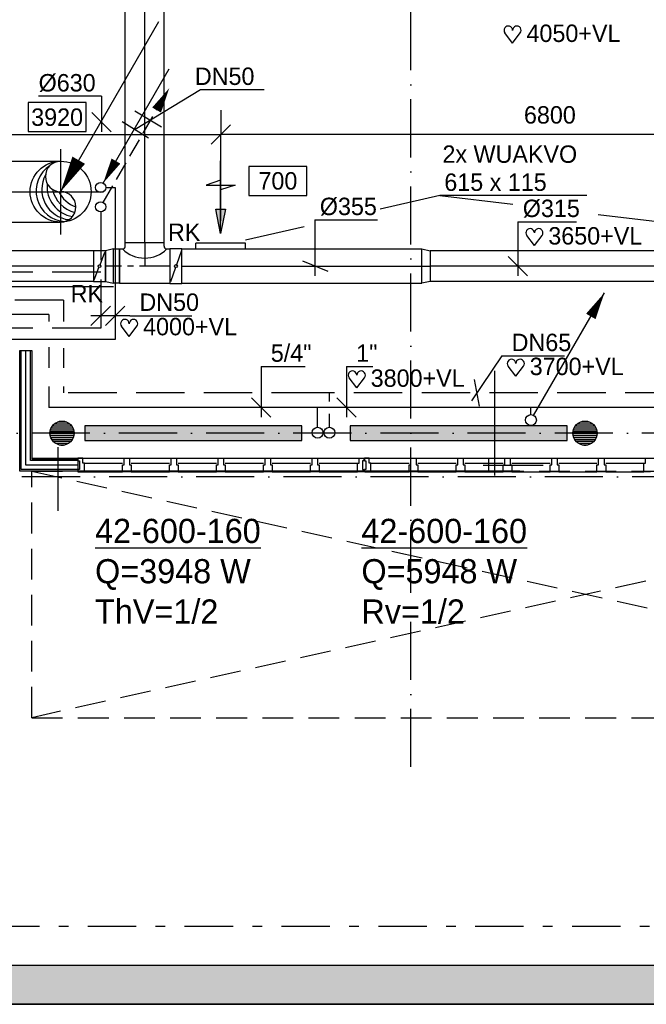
# Model space of a CAD drawing. Extents: x -866131 to -691536, y 173952 to 258052.
# Tile 85 of 160: x -795241 to -788770, y 211368 to 221545. Entities that reach past the tile are written whole.
import ezdxf
from ezdxf.enums import TextEntityAlignment as Align

# ---------------------------------------------------------------- set-up
doc = ezdxf.new("R2010")
doc.units = 0
doc.header["$LTSCALE"] = 100
for name, pattern in [('2322107', [2000, 1000, 1000]), ('2322108', [7, 5, -2]), ('2322109', [10, 5, -2, 1, -2]), ('CENTER2', [11.25, 7.5, -1.25, 1.25, -1.25]), ('CENTER4', [5, 3.125, -0.625, 0.625, -0.625]), ('DASHDOT', [9, 6, -1.5, 0, -1.5]), ('HIDDEN2', [4.7625, 3.175, -1.5875]), ('LURETOUR', [6, 4, -2])]:
    doc.linetypes.add(name, pattern=pattern)
doc.layers.get('0').update_dxf_attribs({"linetype": 'CONTINUOUS'})
doc.layers.get('DEFPOINTS').update_dxf_attribs({"linetype": 'CONTINUOUS'})
for name, color, linetype in [('AL$7----_STRAMIEN', 1, 'DASHDOT'), ('AL$8----_HULPLIJNEN', 2, 'CONTINUOUS'), ('AL22----_BINNENWAND', 7, 'CONTINUOUS'), ('AL28----_KONSTRUKTIE', 3, 'CONTINUOUS'), ('AL32----_BINNENKOZ', 7, 'CONTINUOUS'), ('ALL-----_REFLIJNEN', 8, 'CONTINUOUS'), ('ALXAA---_GEWBETON', 12, 'CONTINUOUS'), ('BOUW', 8, 'CONTINUOUS'), ('KABELGOOT', 8, 'CONTINUOUS'), ('WI561---', 1, 'CONTINUOUS'), ('WL531---', 4, 'CONTINUOUS'), ('WL561---', 4, 'CONTINUOUS'), ('WL561---_AANVOER', 4, 'CONTINUOUS'), ('WL561---_RETOUR', 4, 'CONTINUOUS'), ('WL570---', 3, 'CONTINUOUS'), ('WL570---_HARTLIJN', 7, 'CONTINUOUS'), ('WL570---_RETOUR', 3, 'CONTINUOUS'), ('WL570---_TOEVOER', 3, 'CONTINUOUS'), ('WM561---', 1, 'CONTINUOUS'), ('WM570---', 1, 'CONTINUOUS')]:
    doc.layers.add(name, color=color, linetype=linetype)
doc.styles.add('BURO-018', font='BUROFONT.shx', dxfattribs={"height": 180})
doc.styles.add('BURO-025', font='BUROFONT.shx', dxfattribs={"height": 250})
doc.dimstyles.new('STABICAD', dxfattribs={"dimscale": 100, "dimtxt": 1.8, "dimasz": 0, "dimexe": 0, "dimexo": 2.5, "dimgap": 1.5, "dimtad": 0, "dimzin": 0, "dimtxsty": 'BURO-018', "dimtsz": 1, "dimcen": -3, "dimazin": 3, "dimtfac": 1, "dimtofl": 0, "dimtmove": 0, "dimatfit": 3, "dimtvp": 1.055556, "dimtolj": 1, "dimtzin": 0})
pattern_1 = [(0, (-833039.66, 323951.69), (31.75, 63.5), [0, -63.5])]

# ---------------------------------------------------------------- blocks, each defined once
blk = doc.blocks.new('2322401')
at = {"color": 0, "linetype": 'CONTINUOUS'}
for p, q in [((-0.5, 0.5, 1), (-0.5, 0.5)), ((-0.5, 0.5, 1), (-0.5, -0.5, 1)), ((0.5, 0.5, 1), (-0.5, 0.5, 1)), ((0.5, 0.5), (-0.5, 0.5)), ((-0.5, 0.5), (-0.5, -0.5)), ((0.5, 0.5, 1), (0.5, 0.5)), ((0.5, -0.5, 1), (0.5, 0.5, 1)), ((0.5, -0.5), (0.5, 0.5)), ((-0.5, -0.5, 1), (-0.5, -0.5)), ((-0.5, -0.5, 1), (0.5, -0.5, 1)), ((-0.5, -0.5), (0.5, -0.5)), ((0.5, -0.5, 1), (0.5, -0.5))]:
    blk.add_line(p, q, dxfattribs=at)
blk = doc.blocks.new('CVHATCH1')
at = {"color": 0, "linetype": 'CONTINUOUS'}
blk.add_solid([(-0.5, -0.5), (0.5, -0.5), (-0.5, 0.5), (0.5, 0.5)], dxfattribs=at)
blk = doc.blocks.new('LU-1D-K-13B')
at = {"color": 0, "linetype": 'CONTINUOUS'}
for p, q in [((-0.5, 157.5), (0.5, 157.5)), ((-0.5, -157.5), (0.5, -157.5))]:
    blk.add_line(p, q, dxfattribs=at)
at = {"layer": 'WL570---_HARTLIJN', "linetype": 'CENTER2'}
blk.add_line((-0.5, 0), (0.5, 0), dxfattribs=at)
blk = doc.blocks.new('LU-PIJL3')
at = {"color": 0, "linetype": 'CONTINUOUS'}
blk.add_line((10.12, 17.54), (0, 0), dxfattribs=at)
blk.add_lwpolyline([(0, 0, 0, 1.5, 0), (1.87, 3.25, 1.5, 1.5, 0)], format="xyseb", dxfattribs=at)
blk = doc.blocks.new('LU-ORND')
at = {"color": 0, "linetype": 'CONTINUOUS'}
for p, q in [((-3, 1.5), (-3, -1.5)), ((3, 1.5), (-3, 1.5)), ((3, -1.5), (3, 1.5)), ((-3, -1.5), (3, -1.5))]:
    blk.add_line(p, q, dxfattribs=at)
blk = doc.blocks.new('EH100000')
at = {"linetype": 'BYBLOCK'}
for p, q in [((1, 0.5), (0, 0.5)), ((1, 0.5, 1), (0, 0.5, 1)), ((0, -0.5, 1), (1, -0.5, 1)), ((1, -0.5), (0, -0.5))]:
    blk.add_line(p, q, dxfattribs=at)
at = {"linetype": 'BYBLOCK', "invisible_edges": 15}
for points in [[(1, -0.5), (0, -0.5), (0, 0.5), (1, 0.5)], [(0, 0.5), (1, 0.5), (1, 0.5, 1), (0, 0.5, 1)], [(0, -0.5, 1), (1, -0.5, 1), (1, -0.5), (0, -0.5)]]:
    blk.add_3dface(points, dxfattribs=at)
blk = doc.blocks.new('LU-1D-VC-16313B55')
at = {"color": 0, "linetype": 'CONTINUOUS'}
for p, q in [((0, 177.5), (85.1562, 157.5)), ((0, -177.5), (0, 177.5)), ((85.1562, 157.5), (85.1562, -157.5)), ((85.1562, -157.5), (0, -177.5))]:
    blk.add_line(p, q, dxfattribs=at)
at = {"layer": 'WL570---_HARTLIJN', "linetype": 'CENTER4'}
blk.add_line((0, 0), (85.1562, 0), dxfattribs=at)
blk = doc.blocks.new('HART')
at = {"color": 1}
for q in [(-28.1, 39.5), (51.4, 39.5)]:
    blk.add_line((11.6, -12.9), q, dxfattribs=at)
for centre, start, end in [((-10.5, 52.8), 0, 217.1867), ((33.8, 52.8), 322.8133, 180)]:
    blk.add_arc(centre, 22.1, start, end, dxfattribs=at)
blk = doc.blocks.new('LU-PIJL6')
at = {"color": 0, "linetype": 'CONTINUOUS'}
for p, q in [((-5, -1.5), (-5, 1.5)), ((-5, 1.5), (-4.5, 0)), ((0, 0), (-7.5, 0)), ((-5.5, 0), (-5, -1.5)), ((-2.5, -0.5), (-2.5, 0.5)), ((-2.5, 0.5), (0, 0)), ((0, 0), (-2.5, -0.5))]:
    blk.add_line(p, q, dxfattribs=at)
blk.add_solid([(-2.5, 0.5), (-2.5, -0.5), (0, 0)], dxfattribs=at)
blk = doc.blocks.new('LU-1D-KL1-13B7A')
at = {"color": 0, "linetype": 'CONTINUOUS'}
for p, q in [((-61, 158), (-61, -158)), ((61, 158), (-61, 158)), ((55, 143), (6, 14)), ((61, -158), (61, 158)), ((-6, -14), (-55, -143)), ((-61, -158), (61, -158))]:
    blk.add_line(p, q, dxfattribs=at)
blk.add_circle((0, 0), 15.2, dxfattribs=at)
blk = doc.blocks.new('LU-1D-KL1-1637C')
at = {"color": 0, "linetype": 'CONTINUOUS'}
for p, q in [((-62, 178), (-62, -178)), ((62, 178), (-62, 178)), ((57, 163), (5, 15)), ((62, -178), (62, 178)), ((-5, -15), (-57, -163)), ((-62, -178), (62, -178))]:
    blk.add_line(p, q, dxfattribs=at)
blk.add_circle((0, 0), 15.5, dxfattribs=at)
blk = doc.blocks.new('LU-1D-K-163')
at = {"color": 0, "linetype": 'CONTINUOUS'}
for p, q in [((-0.5, 177.5), (0.5, 177.5)), ((-0.5, -177.5), (0.5, -177.5))]:
    blk.add_line(p, q, dxfattribs=at)
at = {"layer": 'WL570---_HARTLIJN', "linetype": 'CENTER2'}
blk.add_line((-0.5, 0), (0.5, 0), dxfattribs=at)
blk = doc.blocks.new('CVRINFO2')
at = {"color": 0, "linetype": 'CONTINUOUS', "style": 'BURO-025'}
for tag, p in [('CV_TEXT125', (0, 0)), ('CV_TEXT225', (0, -4.17)), ('CV_TEXT325', (0, -8.33)), ('CV_TEXT425', (0, -12.5))]:
    blk.add_attdef(tag, p, '', height=2.5, dxfattribs=at)
blk = doc.blocks.new('LU-1D-K-190')
at = {"color": 0, "linetype": 'CONTINUOUS'}
for p, q in [((-0.5, 200), (0.5, 200)), ((-0.5, -200), (0.5, -200))]:
    blk.add_line(p, q, dxfattribs=at)
at = {"layer": 'WL570---_HARTLIJN', "linetype": 'CENTER2'}
blk.add_line((-0.5, 0), (0.5, 0), dxfattribs=at)
blk = doc.blocks.new('LU-1D-T--5A-163190-Q1')
at = {"color": 0, "linetype": 'CONTINUOUS'}
for p, q in [((-260, -178), (-260, 178)), ((-260, 178), (260, 178)), ((260, 178), (260, -178)), ((-228, -178), (-260, -178)), ((260, -178), (228, -178)), ((-200, -206), (-200, -244)), ((200, -244), (-200, -244)), ((200, -206), (200, -244))]:
    blk.add_line(p, q, dxfattribs=at)
at = {"color": 0, "linetype": 'CONTINUOUS', "flags": 128}
for points in [[(-200, -206, 0.02182), (-200, -203, 0.037214), (-200, -201, 0.006436), (-201, -197, 0.02182), (-202, -196, 0.02182), (-203, -194, 0.02182), (-204, -192, 0.02182), (-205, -190, 0.02182), (-207, -188, 0.02182), (-208, -186, 0.02182), (-210, -184, 0.02182), (-212, -183, 0.02182), (-214, -181, 0.02182), (-216, -180, 0.02182), (-219, -179, 0.02182), (-220, -179, 0.006436), (-223, -178, 0.037214), (-225, -178, 0.02182), (-228, -178)], [(228, -178, 0.02182), (225, -178, 0.037214), (223, -178, 0.006436), (220, -179, 0.02182), (219, -179, 0.02182), (216, -180, 0.02182), (214, -181, 0.02182), (212, -183, 0.02182), (210, -184, 0.02182), (208, -186, 0.02182), (207, -188, 0.02182), (205, -190, 0.02182), (204, -192, 0.02182), (203, -194, 0.02182), (202, -196, 0.02182), (201, -197, 0.006436), (200, -201, 0.037214), (200, -203, 0.02182), (200, -206)]]:
    blk.add_lwpolyline(points, format="xyb", dxfattribs=at)
at = {"color": 0, "linetype": 'CONTINUOUS'}
blk.add_arc((0, -406), 323, 45, 135, dxfattribs=at)
at = {"layer": 'WL570---_HARTLIJN', "linetype": 'CENTER4'}
for p, q in [((-260, 0), (260, 0)), ((0, -244), (0, 0))]:
    blk.add_line(p, q, dxfattribs=at)
blk = doc.blocks.new('LU-1D-VCH-16313B553C')
at = {"color": 0, "linetype": 'CONTINUOUS'}
for p, q in [((0, -177.5), (0, 177.5)), ((0, 177.5), (60, 177.5)), ((60, 177.5), (60, -177.5)), ((145.2, 157.5), (60, 177.5)), ((145.2, -157.5), (145.2, 157.5)), ((60, -177.5), (0, -177.5)), ((60, -177.5), (145.2, -157.5))]:
    blk.add_line(p, q, dxfattribs=at)
at = {"layer": 'WL570---_HARTLIJN', "linetype": 'CENTER4'}
blk.add_line((0, 0), (145.2, 0), dxfattribs=at)
blk = doc.blocks.new('*U328', base_point=(42999, 45203))
at = {"color": 0, "linetype": 'CONTINUOUS'}
for p, q in [((42999, 45503), (42999, 44946)), ((42999, 45503), (43605, 45503)), ((42899, 45146), (43098, 44946))]:
    blk.add_line(p, q, dxfattribs=at)
at = {"layer": 'WM570---', "linetype": 'CONTINUOUS', "style": 'BURO-018'}
blk.add_text('%%c315', height=180, dxfattribs=at).set_placement((43049, 45553))
blk = doc.blocks.new('*U329', base_point=(40902, 45223))
at = {"color": 0, "linetype": 'CONTINUOUS'}
for p, q in [((40902, 45523), (40902, 44946)), ((40902, 45523), (41549, 45523)), ((40772, 45100), (41033, 44992))]:
    blk.add_line(p, q, dxfattribs=at)
at = {"layer": 'WM570---', "linetype": 'CONTINUOUS', "style": 'BURO-018'}
blk.add_text('%%c355', height=180, dxfattribs=at).set_placement((40952, 45573))
blk = doc.blocks.new('*D331')
at = {"color": 0, "linetype": 'BYBLOCK'}
for p, q in [((30429, 46658), (30429, 46408)), ((39929, 46658), (39929, 46408)), ((30329, 46308), (30529, 46508)), ((30429, 46408), (39929, 46408)), ((39829, 46308), (40029, 46508))]:
    blk.add_line(p, q, dxfattribs=at)
at = {"layer": 'DEFPOINTS', "color": 0, "linetype": 'BYBLOCK'}
for p in [(30429, 46408), (39929, 46408), (39929, 46408)]:
    blk.add_point(p, dxfattribs=at)
at = {"color": 0, "linetype": 'BYBLOCK', "insert": (35179, 46604), "char_height": 180, "attachment_point": 5, "style": 'BURO-018'}
blk.add_mtext('\\A1;9500', dxfattribs=at)
blk = doc.blocks.new('*D332')
at = {"color": 0, "linetype": 'BYBLOCK'}
for p, q in [((39829, 46308), (40029, 46508)), ((39929, 45513), (39929, 46408)), ((46728, 46408), (39929, 46408)), ((46628, 46308), (46828, 46508)), ((46728, 45513), (46728, 46408))]:
    blk.add_line(p, q, dxfattribs=at)
at = {"layer": 'DEFPOINTS', "color": 0, "linetype": 'BYBLOCK'}
for p in [(39929, 46408), (39929, 45263), (46728, 45263)]:
    blk.add_point(p, dxfattribs=at)
at = {"color": 0, "linetype": 'BYBLOCK', "insert": (43328, 46608), "char_height": 180, "attachment_point": 5, "style": 'BURO-018'}
blk.add_mtext('\\A1;6800', dxfattribs=at)
blk = doc.blocks.new('*U420', base_point=(42315, 43735))
at = {"color": 0, "linetype": 'CONTINUOUS'}
for p, q in [((42575, 44117), (42259, 43653)), ((42575, 44117), (43222, 44117)), ((42289, 43874), (42341, 43597))]:
    blk.add_line(p, q, dxfattribs=at)
at = {"color": 0, "linetype": 'CONTINUOUS', "style": 'BURO-018'}
blk.add_text('DN65', height=180, dxfattribs=at).set_placement((42675, 44167))
blk = doc.blocks.new('LDV3107')
at = {"color": 0, "linetype": 'CONTINUOUS'}
blk.add_line((0.25, 0.433), (6.75, 11.691), dxfattribs=at)
blk.add_lwpolyline([(0.25, 0.433, 0, 1, 0), (1.5, 2.598, 1, 1, 0)], format="xyseb", dxfattribs=at)
blk.add_circle((0, 0), 0.5, dxfattribs=at)
blk = doc.blocks.new('LDV1108')
at = {"color": 0, "linetype": 'CONTINUOUS'}
for p, q in [((5.5, 9.526), (6.437, 11.15)), ((4.187, 7.253), (5.125, 8.877)), ((2.875, 4.98), (3.812, 6.603)), ((1.562, 2.706), (2.5, 4.33)), ((0.25, 0.433), (1.187, 2.057))]:
    blk.add_line(p, q, dxfattribs=at)
blk.add_lwpolyline([(6.75, 11.691, 0, 1, 0), (5.5, 9.526, 1, 1, 0)], format="xyseb", dxfattribs=at)
blk.add_circle((0, 0), 0.5, dxfattribs=at)
blk = doc.blocks.new('*U478', base_point=(38689, 44315))
at = {"color": 0, "linetype": 'CONTINUOUS'}
for p, q in [((38789, 44415), (38589, 44215)), ((38939, 44415), (38739, 44215)), ((38989, 44315), (38589, 44315)), ((38989, 44315), (39629, 44315))]:
    blk.add_line(p, q, dxfattribs=at)
at = {"color": 0, "linetype": 'CONTINUOUS', "style": 'BURO-018'}
blk.add_text('DN50', height=180, dxfattribs=at).set_placement((39089, 44365))
blk = doc.blocks.new('*U479', base_point=(39774, 43585))
at = {"color": 0, "linetype": 'CONTINUOUS'}
for p, q in [((39774, 44007), (39774, 43485)), ((39774, 44007), (40044, 44007)), ((39674, 43685), (39874, 43485))]:
    blk.add_line(p, q, dxfattribs=at)
at = {"color": 0, "linetype": 'CONTINUOUS', "style": 'BURO-018'}
blk.add_text('1"', height=180, dxfattribs=at).set_placement((39874, 44057))
blk = doc.blocks.new('LDV1107')
at = {"color": 0, "linetype": 'CONTINUOUS'}
blk.add_line((0.25, 0.433), (6.75, 11.691), dxfattribs=at)
blk.add_lwpolyline([(6.75, 11.691, 0, 1, 0), (5.5, 9.526, 1, 1, 0)], format="xyseb", dxfattribs=at)
blk.add_circle((0, 0), 0.5, dxfattribs=at)
blk = doc.blocks.new('LU-1-KI2')
at = {"color": 0, "linetype": 'CONTINUOUS'}
blk.add_circle((0, 0), 0.5, dxfattribs=at)
for centre, start, end in [((0.098, 0.01), 122.9221, 266.9628), ((0.191, 0.038), 151.6522, 263.7819), ((0.278, 0.084), 174.6069, 260.2716), ((0.354, 0.146), 192.3501, 256.1233), ((0.416, 0.222), 206.1028, 250.6419)]:
    blk.add_arc(centre, 0.5, start, end, dxfattribs=at)
at = {"layer": 'WL570---_HARTLIJN', "linetype": 'CENTER4'}
for p, q in [((0, 0.7), (0, -0.7)), ((-0.7, 0), (0.7, 0))]:
    blk.add_line(p, q, dxfattribs=at)
at = {"layer": 'WL570---_HARTLIJN', "color": 0, "linetype": 'CONTINUOUS'}
for centre, start, end in [((0, 0.25), 90, 270), ((0, -0.25), 270, 90)]:
    blk.add_arc(centre, 0.25, start, end, dxfattribs=at)
blk = doc.blocks.new('LU-1D-K-276')
at = {"color": 0, "linetype": 'CONTINUOUS'}
for p, q in [((-0.5, 315), (0.5, 315)), ((-0.5, -315), (0.5, -315))]:
    blk.add_line(p, q, dxfattribs=at)
at = {"layer": 'WL570---_HARTLIJN', "linetype": 'CENTER2'}
blk.add_line((-0.5, 0), (0.5, 0), dxfattribs=at)

msp = doc.modelspace()

# ---------------------------------------------------------------- hatches: boundary and pattern name
at = {"layer": 'WL570---'}
h = msp.add_hatch(dxfattribs=at)
h.set_pattern_fill('DOTS', color=8, scale=40, style=0)
h.set_pattern_definition(pattern_1)
h.paths.add_polyline_path([(-801352.333, 211767.872), (-801352.333, 211367.872), (-792926.114, 211367.872), (-792926.114, 211767.872)])
h.paths.add_polyline_path([(-801697.333, 211842.872), (-801772.333, 211767.872), (-801772.333, 211367.872), (-801562.333, 211367.872), (-801352.333, 211367.872), (-801352.333, 211767.872), (-801427.333, 211842.872)])
h.paths.add_polyline_path([(-801427.333, 215332.872), (-801666.333, 215332.872), (-801697.333, 215301.872), (-801697.333, 211842.872), (-801427.333, 211842.872)])
h.paths.add_polyline_path([(-801427.333, 219566.872), (-801697.333, 219566.872), (-801697.333, 219506.872), (-801697.333, 215301.872), (-801666.333, 215332.872), (-801427.333, 215332.872)])
h = msp.add_hatch(dxfattribs=at)
h.set_pattern_fill('DOTS', color=8, scale=40, style=0)
h.set_pattern_definition(pattern_1)
h.paths.add_polyline_path([(-786448.497, 211767.872), (-786523.497, 211842.872), (-786793.497, 211842.872), (-786868.497, 211767.872), (-786868.497, 211367.872), (-786658.497, 211367.872), (-786448.497, 211367.872)])
h.paths.add_polyline_path([(-792926.114, 211767.872), (-792926.114, 211369.872), (-792924.114, 211367.872), (-786868.497, 211367.872), (-786868.497, 211767.872)])

# ---------------------------------------------------------------- linework, layer by layer
at = {"color": 1, "linetype": 'CONTINUOUS'}
for p, q in [((-793374.793, 220820.253), (-794047.076, 220410.747)), ((-792716.395, 220820.253), (-793374.793, 220820.253)), ((-794050.116, 220604.13), (-793776.911, 220436.361)), ((-794182.115, 220493.027), (-793908.91, 220325.258))]:
    msp.add_line(p, q, dxfattribs=at)
at = {"color": 8, "linetype": 'CONTINUOUS'}
for p, q in [((-794161.136, 216944.266), (-794161.136, 217011.266)), ((-794161.136, 217011.266), (-794105.136, 217011.266)), ((-794105.136, 217011.266), (-794105.136, 216944.266)), ((-793676.136, 216944.266), (-793676.136, 217011.266)), ((-793676.136, 217011.266), (-793620.136, 217011.266)), ((-793620.136, 217011.266), (-793620.136, 216944.266)), ((-793191.136, 216944.266), (-793191.136, 217011.266)), ((-793191.136, 217011.266), (-793135.136, 217011.266)), ((-793135.136, 217011.266), (-793135.136, 216944.266)), ((-792706.136, 216944.266), (-792706.136, 217011.266)), ((-792706.136, 217011.266), (-792650.136, 217011.266)), ((-792650.136, 217011.266), (-792650.136, 216944.266)), ((-792221.136, 216944.266), (-792221.136, 217011.266)), ((-792221.136, 217011.266), (-792165.136, 217011.266)), ((-792165.136, 217011.266), (-792165.136, 216944.266)), ((-791202.133, 216944.266), (-791202.133, 217011.266)), ((-791202.133, 217011.266), (-791146.133, 217011.266)), ((-791146.133, 217011.266), (-791146.133, 216944.266)), ((-790717.133, 216944.266), (-790717.133, 217011.266)), ((-790717.133, 217011.266), (-790661.133, 217011.266)), ((-790661.133, 217011.266), (-790661.133, 216944.266)), ((-790232.133, 216944.266), (-790232.133, 217011.266)), ((-790232.133, 217011.266), (-790176.133, 217011.266)), ((-790176.133, 217011.266), (-790176.133, 216944.266)), ((-789747.133, 216944.266), (-789747.133, 217011.266)), ((-789747.133, 217011.266), (-789691.133, 217011.266)), ((-789691.133, 217011.266), (-789691.133, 216944.266)), ((-789262.133, 216944.266), (-789262.133, 217011.266)), ((-789262.133, 217011.266), (-789206.133, 217011.266)), ((-789206.133, 217011.266), (-789206.133, 216944.266)), ((-794178.136, 216872.266), (-794178.136, 216944.266)), ((-794178.136, 216944.266), (-794161.136, 216944.266)), ((-794088.136, 216872.266), (-794178.136, 216872.266)), ((-794105.136, 216944.266), (-794088.136, 216944.266)), ((-794088.136, 216944.266), (-794088.136, 216872.266)), ((-793693.136, 216872.266), (-793693.136, 216944.266)), ((-793693.136, 216944.266), (-793676.136, 216944.266)), ((-793603.136, 216872.266), (-793693.136, 216872.266)), ((-793620.136, 216944.266), (-793603.136, 216944.266)), ((-793603.136, 216944.266), (-793603.136, 216872.266)), ((-793208.136, 216872.266), (-793208.136, 216944.266)), ((-793208.136, 216944.266), (-793191.136, 216944.266)), ((-793118.136, 216872.266), (-793208.136, 216872.266)), ((-793135.136, 216944.266), (-793118.136, 216944.266)), ((-793118.136, 216944.266), (-793118.136, 216872.266)), ((-792723.136, 216872.266), (-792723.136, 216944.266)), ((-792723.136, 216944.266), (-792706.136, 216944.266)), ((-792633.136, 216872.266), (-792723.136, 216872.266)), ((-792650.136, 216944.266), (-792633.136, 216944.266)), ((-792633.136, 216944.266), (-792633.136, 216872.266)), ((-792238.136, 216872.266), (-792238.136, 216944.266)), ((-792238.136, 216944.266), (-792221.136, 216944.266)), ((-792148.136, 216872.266), (-792238.136, 216872.266)), ((-792165.136, 216944.266), (-792148.136, 216944.266)), ((-792148.136, 216944.266), (-792148.136, 216872.266)), ((-791219.133, 216872.266), (-791219.133, 216944.266)), ((-791219.133, 216944.266), (-791202.133, 216944.266)), ((-791129.133, 216872.266), (-791219.133, 216872.266)), ((-791146.133, 216944.266), (-791129.133, 216944.266)), ((-791129.133, 216944.266), (-791129.133, 216872.266)), ((-790734.133, 216872.266), (-790734.133, 216944.266)), ((-790734.133, 216944.266), (-790717.133, 216944.266)), ((-790644.133, 216872.266), (-790734.133, 216872.266)), ((-790661.133, 216944.266), (-790644.133, 216944.266)), ((-790644.133, 216944.266), (-790644.133, 216872.266)), ((-790249.133, 216872.266), (-790249.133, 216944.266)), ((-790249.133, 216944.266), (-790232.133, 216944.266)), ((-790159.133, 216872.266), (-790249.133, 216872.266)), ((-790176.133, 216944.266), (-790159.133, 216944.266)), ((-790159.133, 216944.266), (-790159.133, 216872.266)), ((-789764.133, 216872.266), (-789764.133, 216944.266)), ((-789764.133, 216944.266), (-789747.133, 216944.266)), ((-789674.133, 216872.266), (-789764.133, 216872.266)), ((-789691.133, 216944.266), (-789674.133, 216944.266)), ((-789674.133, 216944.266), (-789674.133, 216872.266)), ((-789279.133, 216872.266), (-789279.133, 216944.266)), ((-789279.133, 216944.266), (-789262.133, 216944.266)), ((-789189.133, 216872.266), (-789279.133, 216872.266)), ((-789206.133, 216944.266), (-789189.133, 216944.266)), ((-789189.133, 216944.266), (-789189.133, 216872.266))]:
    msp.add_line(p, q, dxfattribs=at)
at = {"layer": 'AL$7----_STRAMIEN', "color": 1}
for points in [[(-791202.826, 213821.228), (-791202.826, 252610.366)], [(-730609.16, 217271.228), (-862679.018, 217271.228)], [(-719909.644, 216821.228), (-863263.924, 216821.228)]]:
    msp.add_lwpolyline(points, dxfattribs=at)
at = {"layer": 'AL$8----_HULPLIJNEN', "color": 8}
for p, q in [((-790333.132, 216832.866), (-790333.132, 217913.712)), ((-794848.132, 217125.81), (-794848.132, 216466.759)), ((-795115.706, 217011.366), (-787981.492, 217011.366)), ((-790400.132, 217011.366), (-790400.132, 216872.366)), ((-790074.463, 216879.366), (-795240.136, 216879.266)), ((-790453.256, 216941.866), (-789835.924, 216941.866))]:
    msp.add_line(p, q, dxfattribs=at)
at = {"layer": 'AL22----_BINNENWAND', "color": 8}
for p, q in [((-795240.136, 217191.886), (-795240.136, 218126.228)), ((-795240.136, 218126.228), (-795115.136, 218126.228)), ((-795240.136, 216879.266), (-795240.136, 218126.228)), ((-795115.136, 218126.228), (-795115.136, 217191.886)), ((-795115.136, 218126.228), (-795115.136, 217004.266)), ((-795115.136, 217004.266), (-794640.136, 217004.266)), ((-794640.136, 217004.266), (-794640.136, 216879.266)), ((-794640.136, 216879.266), (-795240.136, 216879.266))]:
    msp.add_line(p, q, dxfattribs=at)
at = {"layer": 'AL22----_BINNENWAND', "color": 8, "linetype": 'CONTINUOUS'}
for p, q in [((-795225.136, 217191.886), (-795225.136, 218126.228)), ((-795225.136, 216894.266), (-795225.136, 218126.228)), ((-795130.136, 217191.886), (-795130.136, 218126.228)), ((-795130.136, 216989.266), (-795130.136, 218126.228)), ((-794640.136, 216989.266), (-795130.136, 216989.266)), ((-794640.136, 216894.266), (-795225.136, 216894.266))]:
    msp.add_line(p, q, dxfattribs=at)
at = {"layer": 'AL28----_KONSTRUKTIE', "color": 8}
for centre in [(-794802.826, 217271.228), (-789402.826, 217271.228)]:
    msp.add_circle(centre, 125, dxfattribs=at)
at = {"layer": 'AL32----_BINNENKOZ', "color": 8}
for p, q in [((-794640.136, 217011.266), (-794640.136, 216986.266)), ((-794590.136, 217011.266), (-794640.136, 217011.266)), ((-794640.136, 216986.266), (-794624.136, 216986.266)), ((-794624.136, 216986.266), (-794624.136, 216894.266)), ((-794590.136, 216960.266), (-794590.136, 217011.266)), ((-794590.136, 217011.266), (-794161.136, 217011.266)), ((-794105.136, 217011.266), (-793676.136, 217011.266)), ((-793620.136, 217011.266), (-793191.136, 217011.266)), ((-793135.136, 217011.266), (-792706.136, 217011.266)), ((-792650.136, 217011.266), (-792221.136, 217011.266)), ((-792165.136, 217011.266), (-791736.136, 217011.266)), ((-791736.136, 216960.266), (-791736.136, 217011.266)), ((-791736.136, 217011.266), (-791686.136, 217011.266)), ((-791686.136, 216986.266), (-791702.136, 216986.266)), ((-791702.136, 216986.266), (-791702.136, 216894.266)), ((-791686.136, 217011.266), (-791686.136, 216986.266)), ((-791681.133, 217011.266), (-791681.133, 216986.266)), ((-791631.133, 217011.266), (-791681.133, 217011.266)), ((-791681.133, 216986.266), (-791665.133, 216986.266)), ((-791665.133, 216986.266), (-791665.133, 216894.266)), ((-791631.133, 216960.266), (-791631.133, 217011.266)), ((-791631.133, 217011.266), (-791202.133, 217011.266)), ((-791146.133, 217011.266), (-790717.133, 217011.266)), ((-790661.133, 217011.266), (-790232.133, 217011.266)), ((-790176.133, 217011.266), (-789747.133, 217011.266)), ((-789691.133, 217011.266), (-789262.133, 217011.266)), ((-789206.133, 217011.266), (-788777.133, 217011.266)), ((-788777.133, 216960.266), (-788777.133, 217011.266)), ((-788777.133, 217011.266), (-788727.133, 217011.266)), ((-794624.136, 216894.266), (-794640.136, 216894.266)), ((-794640.136, 216894.266), (-794640.136, 216872.266)), ((-794640.136, 216872.266), (-794573.136, 216872.266)), ((-794573.136, 216960.266), (-794590.136, 216960.266)), ((-794573.136, 216872.266), (-794573.136, 216960.266)), ((-794573.136, 216960.266), (-794178.136, 216960.266)), ((-794573.136, 216872.266), (-794178.136, 216872.266)), ((-794088.136, 216960.266), (-793693.136, 216960.266)), ((-794088.136, 216872.266), (-793693.136, 216872.266)), ((-793603.136, 216960.266), (-793208.136, 216960.266)), ((-793603.136, 216872.266), (-793208.136, 216872.266)), ((-793118.136, 216960.266), (-792723.136, 216960.266)), ((-793118.136, 216872.266), (-792723.136, 216872.266)), ((-792633.136, 216960.266), (-792238.136, 216960.266)), ((-792633.136, 216872.266), (-792238.136, 216872.266)), ((-792148.136, 216960.266), (-791753.136, 216960.266)), ((-792148.136, 216872.266), (-791753.136, 216872.266)), ((-791753.136, 216872.266), (-791753.136, 216960.266)), ((-791753.136, 216960.266), (-791736.136, 216960.266)), ((-791686.136, 216872.266), (-791753.136, 216872.266)), ((-791702.136, 216894.266), (-791686.136, 216894.266)), ((-791686.136, 216894.266), (-791686.136, 216872.266)), ((-791665.133, 216894.266), (-791681.133, 216894.266)), ((-791681.133, 216894.266), (-791681.133, 216872.266)), ((-791681.133, 216872.266), (-791614.133, 216872.266)), ((-791614.133, 216960.266), (-791631.133, 216960.266)), ((-791614.133, 216872.266), (-791614.133, 216960.266)), ((-791614.133, 216960.266), (-791219.133, 216960.266)), ((-791614.133, 216872.266), (-791219.133, 216872.266)), ((-791129.133, 216960.266), (-790734.133, 216960.266)), ((-791129.133, 216872.266), (-790734.133, 216872.266)), ((-790644.133, 216960.266), (-790249.133, 216960.266)), ((-790644.133, 216872.266), (-790249.133, 216872.266)), ((-790159.133, 216960.266), (-789764.133, 216960.266)), ((-790159.133, 216872.266), (-789764.133, 216872.266)), ((-789674.133, 216960.266), (-789279.133, 216960.266)), ((-789674.133, 216872.266), (-789279.133, 216872.266)), ((-789189.133, 216960.266), (-788794.133, 216960.266)), ((-789189.133, 216872.266), (-788794.133, 216872.266)), ((-788794.133, 216872.266), (-788794.133, 216960.266)), ((-788794.133, 216960.266), (-788777.133, 216960.266)), ((-788727.133, 216872.266), (-788794.133, 216872.266))]:
    msp.add_line(p, q, dxfattribs=at)
at = {"layer": 'AL32----_BINNENKOZ', "color": 8, "linetype": 'HIDDEN2'}
for p, q in [((-795115.136, 214330.366), (-795115.136, 216879.366)), ((-795115.136, 216879.366), (-783662.826, 214330.366)), ((-795115.136, 216879.366), (-783662.826, 216879.366)), ((-783662.826, 216879.366), (-795115.136, 214330.366)), ((-795115.136, 214330.366), (-783662.826, 214330.366))]:
    msp.add_line(p, q, dxfattribs=at)
at = {"layer": 'ALL-----_REFLIJNEN', "color": 8, "linetype": 'CONTINUOUS'}
for p, q in [((-795177.636, 217191.886), (-795177.636, 218126.228)), ((-795177.636, 216941.766), (-795177.636, 218126.228)), ((-794640.136, 216941.766), (-795177.636, 216941.766))]:
    msp.add_line(p, q, dxfattribs=at)
at = {"layer": 'ALXAA---_GEWBETON', "color": 8}
for p, q in [((-794850.108, 217386.94), (-794755.545, 217386.94)), ((-789450.108, 217386.94), (-789355.545, 217386.94)), ((-794926.835, 217286.94), (-794678.818, 217286.94)), ((-794922.616, 217306.94), (-794683.036, 217306.94)), ((-794914.724, 217326.94), (-794690.929, 217326.94)), ((-794902.288, 217346.94), (-794703.365, 217346.94)), ((-794883.226, 217366.94), (-794722.427, 217366.94)), ((-789526.835, 217286.94), (-789278.818, 217286.94)), ((-789522.616, 217306.94), (-789283.036, 217306.94)), ((-789514.724, 217326.94), (-789290.929, 217326.94)), ((-789502.288, 217346.94), (-789303.365, 217346.94)), ((-789483.226, 217366.94), (-789322.427, 217366.94)), ((-794927.753, 217266.94), (-794677.9, 217266.94)), ((-794925.444, 217246.94), (-794680.208, 217246.94)), ((-794919.718, 217226.94), (-794685.935, 217226.94)), ((-794910.028, 217206.94), (-794695.625, 217206.94)), ((-794895.134, 217186.94), (-794710.519, 217186.94)), ((-789527.753, 217266.94), (-789277.9, 217266.94)), ((-789525.444, 217246.94), (-789280.208, 217246.94)), ((-789519.718, 217226.94), (-789285.935, 217226.94)), ((-789510.028, 217206.94), (-789295.625, 217206.94)), ((-789495.134, 217186.94), (-789310.519, 217186.94)), ((-794871.74, 217166.94), (-794733.912, 217166.94)), ((-794816.156, 217146.94), (-794789.496, 217146.94)), ((-789471.74, 217166.94), (-789333.912, 217166.94)), ((-789416.156, 217146.94), (-789389.496, 217146.94))]:
    msp.add_line(p, q, dxfattribs=at)
at = {"layer": 'WL531---', "linetype": '2322109'}
msp.add_line((-798537.178, 212174.532), (-788267.644, 212174.532), dxfattribs=at)
at = {"layer": 'WL561---_AANVOER', "linetype": '2322107'}
for p, q in [((-794351.883, 219810.536), (-794254.383, 219810.536)), ((-794254.383, 219810.536), (-794254.383, 218240.806)), ((-794270.398, 218783.962), (-800986.133, 218783.962)), ((-794939.97, 218497.24), (-800645.959, 218497.24)), ((-794939.97, 218497.24), (-794939.97, 218424.82)), ((-794254.383, 218240.806), (-800338.026, 218240.806)), ((-794939.97, 218158.629), (-794939.97, 217944.989)), ((-794939.97, 217754.76), (-794939.97, 217537.164)), ((-792260.576, 217537.164), (-794939.97, 217537.164)), ((-789961.792, 217537.164), (-792260.576, 217537.164)), ((-792164.334, 217332.372), (-792164.334, 217537.164)), ((-784223.915, 217537.164), (-789961.792, 217537.164)), ((-789961.792, 217462.461), (-789961.792, 217537.164)), ((-792222.454, 217270.069), (-792375.114, 217270.069)), ((-791986.825, 217273.386), (-791814.252, 217273.386))]:
    msp.add_line(p, q, dxfattribs=at)
at = {"layer": 'WL561---_RETOUR', "linetype": '2322108'}
for p, q in [((-794404.383, 219558.036), (-794404.383, 218357.442)), ((-794404.383, 218933.962), (-801136.133, 218933.962)), ((-794789.97, 218647.24), (-800795.959, 218647.24)), ((-794789.97, 218647.24), (-794789.97, 218424.82)), ((-794404.383, 218357.442), (-800488.026, 218357.442)), ((-794789.97, 218150.31), (-794789.97, 217944.989)), ((-794789.97, 217754.76), (-794789.97, 217687.164)), ((-792139.007, 217687.164), (-794789.97, 217687.164)), ((-784989.35, 217687.164), (-792139.007, 217687.164)), ((-792042.765, 217600.126), (-792042.765, 217687.164)), ((-792042.765, 217332.372), (-792042.765, 217472.05))]:
    msp.add_line(p, q, dxfattribs=at)
at = {"layer": 'WL561---_RETOUR', "color": 1}
for centre in [(-792164.334, 217276.122), (-792042.765, 217276.122)]:
    msp.add_circle(centre, 56.25, dxfattribs=at)
at = {"layer": 'WM561---'}
for p, q in [((-792747.562, 217958.999), (-792747.562, 217437.164)), ((-792747.562, 217958.999), (-792291.984, 217958.999)), ((-792847.562, 217637.164), (-792647.562, 217437.164))]:
    msp.add_line(p, q, dxfattribs=at)
at = {"layer": 'WM570---', "linetype": 'CONTINUOUS'}
for p, q in [((-794394.809, 220752.999), (-795046.321, 220752.999)), ((-794394.809, 220752.999), (-794394.809, 220385.561)), ((-794494.511, 220585.263), (-794295.107, 220385.859))]:
    msp.add_line(p, q, dxfattribs=at)
at = {"layer": 'WM570---'}
for p, q in [((-790902.364, 219726.675), (-791517.359, 219585.123)), ((-789384.73, 219726.675), (-790902.364, 219726.675)), ((-790902.364, 219726.675), (-790149.84, 219636.895)), ((-789265.648, 219531.406), (-786811.35, 219238.595)), ((-792302.933, 219404.309), (-792908.28, 219264.978))]:
    msp.add_line(p, q, dxfattribs=at)
at = {"layer": 'WM570---', "color": 3}
for p, q in [((-792908.501, 219234.842), (-793423.501, 219234.842)), ((-793423.501, 219175.034), (-793423.501, 219234.842)), ((-792908.501, 219175.034), (-792908.501, 219234.842))]:
    msp.add_line(p, q, dxfattribs=at)

# ---------------------------------------------------------------- block references
at = {"layer": 'KABELGOOT', "xscale": 14483.83556155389, "yscale": 400, "zscale": 60}
msp.add_blockref('EH100000', (-801352.333, 211567.872), dxfattribs=at)
at = {"layer": 'WI561---'}
ref = msp.add_blockref('CVRINFO2', (-794462.08, 216135.885), dxfattribs=dict(at, xscale=100, yscale=100, zscale=100))
ref.add_attrib('CV_TEXT125', '%%u42-600-160', (-794462.08, 216135.885), dxfattribs={"layer": '0', "color": 2, "linetype": 'CONTINUOUS', "height": 250, "style": 'BURO-025'})
ref.add_attrib('CV_TEXT225', 'Q=3948 W', (-794462.08, 215719.218), dxfattribs={"layer": '0', "color": 2, "linetype": 'CONTINUOUS', "height": 250, "style": 'BURO-025'})
ref.add_attrib('CV_TEXT325', 'ThV=1/2', (-794462.08, 215302.552), dxfattribs={"layer": '0', "color": 2, "linetype": 'CONTINUOUS', "height": 250, "style": 'BURO-025'})
ref = msp.add_blockref('CVRINFO2', (-791711.81, 216135.885), dxfattribs=dict(at, xscale=100, yscale=100, zscale=100))
ref.add_attrib('CV_TEXT125', '%%u42-600-160', (-791711.81, 216135.885), dxfattribs={"layer": '0', "color": 2, "linetype": 'CONTINUOUS', "height": 250, "style": 'BURO-025'})
ref.add_attrib('CV_TEXT225', 'Q=5948 W', (-791711.81, 215719.218), dxfattribs={"layer": '0', "color": 2, "linetype": 'CONTINUOUS', "height": 250, "style": 'BURO-025'})
ref.add_attrib('CV_TEXT325', 'Rv=1/2', (-791711.81, 215302.552), dxfattribs={"layer": '0', "color": 2, "linetype": 'CONTINUOUS', "height": 250, "style": 'BURO-025'})
at = {"layer": 'WL561---', "xscale": 2240, "yscale": 150, "rotation": 180}
for name, p, zscale in [('2322401', (-793448.801, 217270.498), 400), ('CVHATCH1', (-793448.801, 217270.498), 2240), ('2322401', (-790708.801, 217270.498), 400), ('CVHATCH1', (-790708.801, 217270.498), 2240)]:
    msp.add_blockref(name, p, dxfattribs=dict(at, zscale=zscale))
at = {"layer": 'WL561---_AANVOER', "color": 2}
for name, p, xscale, yscale, zscale in [('LDV3107', (-794404.383, 219810.536), 105, 105, 105), ('LDV1107', (-789961.792, 217406.211), 112.5, 112.5, 112.5)]:
    msp.add_blockref(name, p, dxfattribs=dict(at, xscale=xscale, yscale=yscale, zscale=zscale))
at = {"layer": 'WL561---_RETOUR', "color": 2, "xscale": 105, "yscale": 105, "zscale": 105}
msp.add_blockref('LDV1108', (-794404.383, 219610.536), dxfattribs=at)
at = {"layer": 'WL570---_RETOUR', "linetype": 'LURETOUR'}
for name, p, xscale, rotation in [('LU-1D-K-190', (-793950.16, 222314.719), 6146.306329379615, 89.99999999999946), ('LU-1D-K-13B', (-803569.929, 218997.534), 18184.66092400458, 180), ('LU-1D-K-13B', (-788406.059, 218997.534), 5192.199412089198, 180)]:
    msp.add_blockref(name, p, dxfattribs=dict(at, xscale=xscale, rotation=rotation))
at = {"layer": 'WL570---_RETOUR', "xscale": 2, "yscale": 2, "zscale": 2}
for p in [(-790173.989, 221328.901), (-789948.955, 219235.373), (-794133.219, 218297.2), (-790141.025, 217885.826), (-791783.063, 217764.713)]:
    msp.add_blockref('HART', p, dxfattribs=at)
at = {"layer": 'WL570---_RETOUR', "xscale": 100, "yscale": 100, "zscale": 100, "rotation": 270}
msp.add_blockref('LU-PIJL6', (-793166.001, 219335.74), dxfattribs=at)
at = {"layer": 'WL570---_RETOUR', "linetype": 'LURETOUR', "rotation": 180}
for name, p in [('LU-1D-T--5A-163190-Q1', (-793950.16, 218997.534)), ('LU-1D-VCH-16313B553C', (-794210.398, 218997.534))]:
    msp.add_blockref(name, p, dxfattribs=at)
at = {"layer": 'WL570---_RETOUR', "linetype": 'CONTINUOUS', "rotation": 180}
msp.add_blockref('LU-1D-KL1-13B7A', (-794416.598, 218997.534), dxfattribs=at)
at = {"layer": 'WL570---_RETOUR', "linetype": 'CONTINUOUS'}
msp.add_blockref('LU-1D-KL1-1637C', (-793627.921, 218997.534), dxfattribs=at)
at = {"layer": 'WL570---_RETOUR', "linetype": 'LURETOUR', "xscale": 2478.605854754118}
msp.add_blockref('LU-1D-K-163', (-792326.618, 218997.534), dxfattribs=at)
at = {"layer": 'WL570---_RETOUR', "linetype": 'LURETOUR'}
msp.add_blockref('LU-1D-VC-16313B55', (-791087.315, 218997.534), dxfattribs=at)
at = {"layer": 'WL570---_TOEVOER', "xscale": 100, "yscale": 100, "zscale": 100}
msp.add_blockref('LU-PIJL3', (-794817.944, 219767.265), dxfattribs=at)
at = {"layer": 'WL570---_TOEVOER', "linetype": 'CONTINUOUS', "xscale": 629.9999999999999, "yscale": 629.9999999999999, "zscale": 629.9999999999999}
msp.add_blockref('LU-1-KI2', (-794817.944, 219767.265), dxfattribs=at)
at = {"layer": 'WL570---_TOEVOER', "linetype": 'CONTINUOUS', "xscale": 3832.046156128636}
msp.add_blockref('LU-1D-K-276', (-796733.967, 219767.265), dxfattribs=at)
at = {"layer": 'WM561---'}
for name, p in [('*U478', (-794404.383, 218484.927)), ('*U420', (-790520.685, 217687.164)), ('*U479', (-791865.374, 217537.164))]:
    msp.add_blockref(name, p, dxfattribs=at)
at = {"layer": 'WM570---'}
ref = msp.add_blockref('LU-ORND', (-794854.135, 220537.755), dxfattribs=dict(at, xscale=100, yscale=100, zscale=100))
ref.add_attrib('LU_TEXT1', '3920', dxfattribs={"layer": '0', "color": 1, "linetype": 'CONTINUOUS', "height": 180, "style": 'BURO-018'}).set_placement((-794854.135, 220537.755), align=Align.MIDDLE)
ref = msp.add_blockref('LU-ORND', (-792574.325, 219878.95), dxfattribs=dict(at, xscale=100, yscale=100, zscale=100))
ref.add_attrib('LU_TEXT1', '700', dxfattribs={"layer": '0', "color": 1, "linetype": 'CONTINUOUS', "height": 180, "style": 'BURO-018'}).set_placement((-792574.325, 219878.95), align=Align.MIDDLE)
for name, p in [('*U329', (-792191.253, 219175.034)), ('*U328', (-790095.118, 219155.034))]:
    msp.add_blockref(name, p, dxfattribs=at)

# ---------------------------------------------------------------- texts
at = {"color": 1, "linetype": 'CONTINUOUS', "style": 'BURO-018'}
msp.add_text('DN50', height=180, dxfattribs=at).set_placement((-792816.395, 220870.253), align=Align.RIGHT)
at = {"layer": 'BOUW', "color": 1, "style": 'BURO-018'}
for s, p in [('2x WUAKVO', (-790875.019, 220065.31)), ('615 x 115', (-790855.789, 219775.267))]:
    msp.add_text(s, height=180, dxfattribs=at).set_placement(p)
at = {"layer": 'WL570---', "color": 1, "style": 'BURO-018'}
for p in [(-793709.125, 219257.716), (-794714.367, 218623.149)]:
    msp.add_text('RK', height=180, dxfattribs=at).set_placement(p)
at = {"layer": 'WL570---_RETOUR', "color": 1, "style": 'BURO-018'}
for s, p in [('4050+VL', (-790007.069, 221314.397)), ('3650+VL', (-789782.035, 219220.868)), ('4000+VL', (-793966.299, 218282.696)), ('3700+VL', (-789974.105, 217871.321)), ('3800+VL', (-791616.142, 217750.208))]:
    msp.add_text(s, height=180, dxfattribs=at).set_placement(p)
at = {"layer": 'WM561---', "style": 'BURO-018'}
msp.add_text('5/4"', height=180, dxfattribs=at).set_placement((-792647.562, 218008.999))
at = {"layer": 'WM570---', "linetype": 'CONTINUOUS', "style": 'BURO-018'}
msp.add_text('%%c630', height=180, dxfattribs=at).set_placement((-794456.4, 220802.999), align=Align.RIGHT)

# ---------------------------------------------------------------- dimensions: what is measured, and where the dimension line sits
at = {"layer": 'WM570---'}
for base, p1, p2, text, picture, middle in [((-793164.647, 220360.045), (-802664.647, 220360.025), (-793164.647, 220360.025), '9500', '*D331', (-797914.647, 220555.24)), ((-793164.647, 220359.483), (-786366.232, 219214.842), (-793164.647, 219214.842), '6800', '*D332', (-789765.439, 220559.207))]:
    dim = msp.add_linear_dim(base=base, p1=p1, p2=p2, text=text, dimstyle='STABICAD', dxfattribs=at)
    dim.commit()
    dim.dimension.update_dxf_attribs({"geometry": picture, "text_midpoint": middle, "insert": (-833093.746, 173951.691)})

doc.saveas('drawing.dxf')
